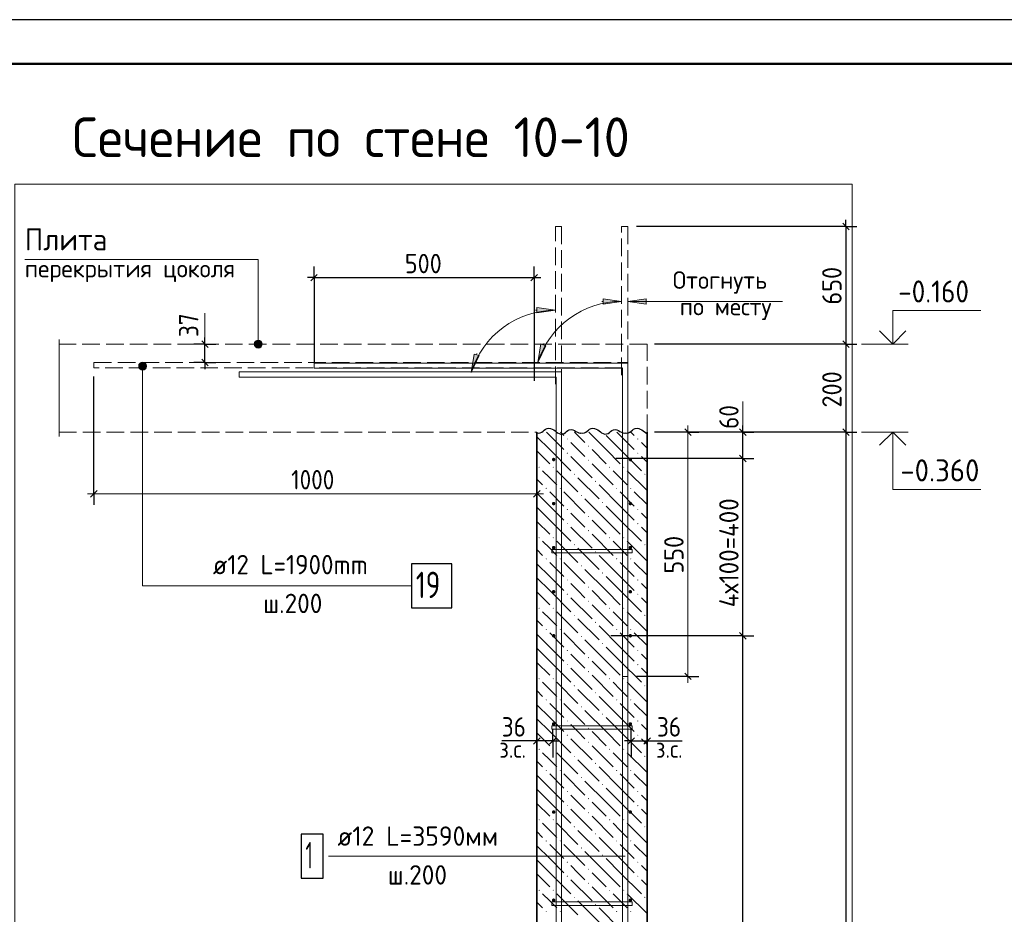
# Model space of a CAD drawing. Header units: millimetres. Extents: x 0 to 50400, y 0 to 35640.
# Tile 18 of 20: x 16833 to 30243, y 23460 to 35640. Entities that reach past the tile are written whole.
import ezdxf

# ---------------------------------------------------------------- set-up
doc = ezdxf.new("R2010")
doc.units = ezdxf.units.MM
doc.linetypes.add('______2', pattern=[324, 240, -84])
for name, color, linetype, lineweight in [('Standard', 7, 'Continuous', 25), ('Выпуски арматуры Г-обр.', 52, 'Continuous', 25), ('ЖБ Перекрытие верхний уровень', 7, 'Continuous', 35), ('ЖБ Стена верхний уровень', 7, 'Continuous', 35), ('Заголовок чертежа', 7, 'Continuous', 25), ('Позиционная метка диаметр_ шаг', 7, 'Continuous', 13), ('Позиционная метка линия выноска', 7, 'Continuous', 13), ('Примечания', 7, 'Continuous', 13)]:
    doc.layers.add(name, color=color, linetype=linetype, lineweight=lineweight)
doc.layers.add('Размерная выноска', color=7, linetype='Continuous')
for name, color, linetype, true_color in [('Стена фоновая арматура У1', 7, '______2', 0xa0a0a0), ('Стена фоновая арматура Х1', 7, '______2', 0xa0a0a0), ('Стена фоновая затяжка С-обр.', 7, '______2', 0xa0a0a0)]:
    doc.layers.add(name, color=color, linetype=linetype, true_color=true_color)
doc.styles.add('ISOCPEUR', font='txt')

msp = doc.modelspace()

# ---------------------------------------------------------------- hatches: boundary and pattern name
at = {"layer": 'ЖБ Стена верхний уровень', "linetype": 'Continuous', "lineweight": 18, "transparency": 33554687}
for points in [[(24284, 29931), (24292, 29939), (24300, 29931), (24292, 29923)], [(24777, 30024), (24772, 30019), (24767, 30024)], [(25244, 29931), (25252, 29939), (25260, 29931), (25252, 29923)], [(24572, 29835), (24580, 29843), (24588, 29835), (24580, 29827)], [(24284, 29739), (24292, 29747), (24300, 29739), (24292, 29731)], [(24572, 29643), (24580, 29651), (24588, 29643), (24580, 29635)], [(25244, 29739), (25252, 29747), (25260, 29739), (25252, 29731)], [(23900, 29547), (23908, 29555), (23916, 29547), (23908, 29539)], [(24092, 29547), (24100, 29555), (24108, 29547), (24100, 29539)], [(24860, 29547), (24868, 29555), (24876, 29547), (24868, 29539)], [(25052, 29547), (25060, 29555), (25068, 29547), (25060, 29539)], [(24380, 29451), (24388, 29459), (24396, 29451), (24388, 29443)], [(25340, 29451), (25348, 29459), (25356, 29451), (25348, 29443)], [(23996, 29259), (24004, 29267), (24012, 29259), (24004, 29251)], [(24188, 29259), (24196, 29267), (24204, 29259), (24196, 29251)], [(24668, 29355), (24676, 29363), (24684, 29355), (24676, 29347)], [(24956, 29259), (24964, 29267), (24972, 29259), (24964, 29251)], [(25148, 29259), (25156, 29267), (25164, 29259), (25156, 29251)], [(24476, 29163), (24484, 29171), (24492, 29163), (24484, 29155)], [(24284, 28971), (24292, 28979), (24300, 28971), (24292, 28963)], [(24764, 29067), (24772, 29075), (24780, 29067), (24772, 29059)], [(25244, 28971), (25252, 28979), (25260, 28971), (25252, 28963)], [(24572, 28875), (24580, 28883), (24588, 28875), (24580, 28867)], [(24284, 28779), (24292, 28787), (24300, 28779), (24292, 28771)], [(25244, 28779), (25252, 28787), (25260, 28779), (25252, 28771)], [(23900, 28587), (23908, 28595), (23916, 28587), (23908, 28579)], [(24092, 28587), (24100, 28595), (24108, 28587), (24100, 28579)], [(24572, 28683), (24580, 28691), (24588, 28683), (24580, 28675)], [(24860, 28587), (24868, 28595), (24876, 28587), (24868, 28579)], [(25052, 28587), (25060, 28595), (25068, 28587), (25060, 28579)], [(24380, 28491), (24388, 28499), (24396, 28491), (24388, 28483)], [(25340, 28491), (25348, 28499), (25356, 28491), (25348, 28483)], [(23996, 28299), (24004, 28307), (24012, 28299), (24004, 28291)], [(24188, 28299), (24196, 28307), (24204, 28299), (24196, 28291)], [(24668, 28395), (24676, 28403), (24684, 28395), (24676, 28387)], [(24956, 28299), (24964, 28307), (24972, 28299), (24964, 28291)], [(25148, 28299), (25156, 28307), (25164, 28299), (25156, 28291)], [(24476, 28203), (24484, 28211), (24492, 28203), (24484, 28195)], [(24764, 28107), (24772, 28115), (24780, 28107), (24772, 28099)], [(24284, 28011), (24292, 28019), (24300, 28011), (24292, 28003)], [(24572, 27915), (24580, 27923), (24588, 27915), (24580, 27907)], [(25244, 28011), (25252, 28019), (25260, 28011), (25252, 28003)], [(24284, 27819), (24292, 27827), (24300, 27819), (24292, 27811)], [(25244, 27819), (25252, 27827), (25260, 27819), (25252, 27811)], [(23900, 27627), (23908, 27635), (23916, 27627), (23908, 27619)], [(24092, 27627), (24100, 27635), (24108, 27627), (24100, 27619)], [(24572, 27723), (24580, 27731), (24588, 27723), (24580, 27715)], [(24860, 27627), (24868, 27635), (24876, 27627), (24868, 27619)], [(25052, 27627), (25060, 27635), (25068, 27627), (25060, 27619)], [(24380, 27531), (24388, 27539), (24396, 27531), (24388, 27523)], [(25340, 27531), (25348, 27539), (25356, 27531), (25348, 27523)], [(24668, 27435), (24676, 27443), (24684, 27435), (24676, 27427)], [(23996, 27339), (24004, 27347), (24012, 27339), (24004, 27331)], [(24188, 27339), (24196, 27347), (24204, 27339), (24196, 27331)], [(24476, 27243), (24484, 27251), (24492, 27243), (24484, 27235)], [(24956, 27339), (24964, 27347), (24972, 27339), (24964, 27331)], [(25148, 27339), (25156, 27347), (25164, 27339), (25156, 27331)], [(24764, 27147), (24772, 27155), (24780, 27147), (24772, 27139)], [(24284, 27051), (24292, 27059), (24300, 27051), (24292, 27043)], [(24572, 26955), (24580, 26963), (24588, 26955), (24580, 26947)], [(25244, 27051), (25252, 27059), (25260, 27051), (25252, 27043)], [(24284, 26859), (24292, 26867), (24300, 26859), (24292, 26851)], [(25244, 26859), (25252, 26867), (25260, 26859), (25252, 26851)], [(24572, 26763), (24580, 26771), (24588, 26763), (24580, 26755)], [(23900, 26667), (23908, 26675), (23916, 26667), (23908, 26659)], [(24092, 26667), (24100, 26675), (24108, 26667), (24100, 26659)], [(24380, 26571), (24388, 26579), (24396, 26571), (24388, 26563)], [(24860, 26667), (24868, 26675), (24876, 26667), (24868, 26659)], [(25052, 26667), (25060, 26675), (25068, 26667), (25060, 26659)], [(25340, 26571), (25348, 26579), (25356, 26571), (25348, 26563)], [(24668, 26475), (24676, 26483), (24684, 26475), (24676, 26467)], [(23996, 26379), (24004, 26387), (24012, 26379), (24004, 26371)], [(24188, 26379), (24196, 26387), (24204, 26379), (24196, 26371)], [(24476, 26283), (24484, 26291), (24492, 26283), (24484, 26275)], [(24956, 26379), (24964, 26387), (24972, 26379), (24964, 26371)], [(25148, 26379), (25156, 26387), (25164, 26379), (25156, 26371)], [(24764, 26187), (24772, 26195), (24780, 26187), (24772, 26179)], [(24284, 26091), (24292, 26099), (24300, 26091), (24292, 26083)], [(25244, 26091), (25252, 26099), (25260, 26091), (25252, 26083)], [(24284, 25899), (24292, 25907), (24300, 25899), (24292, 25891)], [(24572, 25995), (24580, 26003), (24588, 25995), (24580, 25987)], [(25244, 25899), (25252, 25907), (25260, 25899), (25252, 25891)], [(24572, 25803), (24580, 25811), (24588, 25803), (24580, 25795)], [(23900, 25707), (23908, 25715), (23916, 25707), (23908, 25699)], [(24092, 25707), (24100, 25715), (24108, 25707), (24100, 25699)], [(24380, 25611), (24388, 25619), (24396, 25611), (24388, 25603)], [(24860, 25707), (24868, 25715), (24876, 25707), (24868, 25699)], [(25052, 25707), (25060, 25715), (25068, 25707), (25060, 25699)], [(25340, 25611), (25348, 25619), (25356, 25611), (25348, 25603)], [(24668, 25515), (24676, 25523), (24684, 25515), (24676, 25507)], [(23996, 25419), (24004, 25427), (24012, 25419), (24004, 25411)], [(24188, 25419), (24196, 25427), (24204, 25419), (24196, 25411)], [(24956, 25419), (24964, 25427), (24972, 25419), (24964, 25411)], [(25148, 25419), (25156, 25427), (25164, 25419), (25156, 25411)], [(24476, 25323), (24484, 25331), (24492, 25323), (24484, 25315)], [(24764, 25227), (24772, 25235), (24780, 25227), (24772, 25219)], [(24284, 25131), (24292, 25139), (24300, 25131), (24292, 25123)], [(25244, 25131), (25252, 25139), (25260, 25131), (25252, 25123)], [(24284, 24939), (24292, 24947), (24300, 24939), (24292, 24931)], [(24572, 25035), (24580, 25043), (24588, 25035), (24580, 25027)], [(25244, 24939), (25252, 24947), (25260, 24939), (25252, 24931)], [(24572, 24843), (24580, 24851), (24588, 24843), (24580, 24835)], [(23900, 24747), (23908, 24755), (23916, 24747), (23908, 24739)], [(24092, 24747), (24100, 24755), (24108, 24747), (24100, 24739)], [(24860, 24747), (24868, 24755), (24876, 24747), (24868, 24739)], [(25052, 24747), (25060, 24755), (25068, 24747), (25060, 24739)], [(24380, 24651), (24388, 24659), (24396, 24651), (24388, 24643)], [(24668, 24555), (24676, 24563), (24684, 24555), (24676, 24547)], [(25340, 24651), (25348, 24659), (25356, 24651), (25348, 24643)], [(23996, 24459), (24004, 24467), (24012, 24459), (24004, 24451)], [(24188, 24459), (24196, 24467), (24204, 24459), (24196, 24451)], [(24956, 24459), (24964, 24467), (24972, 24459), (24964, 24451)], [(25148, 24459), (25156, 24467), (25164, 24459), (25156, 24451)], [(24476, 24363), (24484, 24371), (24492, 24363), (24484, 24355)], [(24764, 24267), (24772, 24275), (24780, 24267), (24772, 24259)], [(24284, 24171), (24292, 24179), (24300, 24171), (24292, 24163)], [(25244, 24171), (25252, 24179), (25260, 24171), (25252, 24163)], [(24572, 24075), (24580, 24083), (24588, 24075), (24580, 24067)], [(24284, 23979), (24292, 23987), (24300, 23979), (24292, 23971)], [(24572, 23883), (24580, 23891), (24588, 23883), (24580, 23875)], [(25244, 23979), (25252, 23987), (25260, 23979), (25252, 23971)], [(23900, 23787), (23908, 23795), (23916, 23787), (23908, 23779)], [(24092, 23787), (24100, 23795), (24108, 23787), (24100, 23779)], [(24860, 23787), (24868, 23795), (24876, 23787), (24868, 23779)], [(25052, 23787), (25060, 23795), (25068, 23787), (25060, 23779)], [(24380, 23691), (24388, 23699), (24396, 23691), (24388, 23683)], [(24668, 23595), (24676, 23603), (24684, 23595), (24676, 23587)], [(25340, 23691), (25348, 23699), (25356, 23691), (25348, 23683)], [(23996, 23499), (24004, 23507), (24012, 23499), (24004, 23491)], [(24188, 23499), (24196, 23507), (24204, 23499), (24196, 23491)], [(24956, 23499), (24964, 23507), (24972, 23499), (24964, 23491)], [(25148, 23499), (25156, 23507), (25164, 23499), (25156, 23491)]]:
    msp.add_hatch(color=7, dxfattribs=at).paths.add_polyline_path(points, flags=16)
at = {"layer": 'Позиционная метка линия выноска', "linetype": 'Continuous', "lineweight": 13, "transparency": 33554687}
for points in [[(20128, 31251), (20035, 31251), (20028, 31224)], [(20128, 31251), (20028, 31224), (20136, 31224)], [(20109, 31271), (20055, 31271), (20035, 31251)], [(20109, 31271), (20035, 31251), (20128, 31251)], [(20055, 31271), (20109, 31271), (20082, 31278)], [(20136, 31224), (20028, 31224), (20035, 31197)], [(20136, 31224), (20035, 31197), (20128, 31197)], [(20128, 31197), (20035, 31197), (20055, 31178)], [(20128, 31197), (20055, 31178), (20109, 31178)], [(20109, 31178), (20055, 31178), (20082, 31170)], [(18481, 30969), (18535, 30969), (18508, 30977)], [(18454, 30923), (18562, 30923), (18555, 30950)], [(18454, 30923), (18555, 30950), (18462, 30950)], [(18462, 30896), (18562, 30923), (18454, 30923)], [(18462, 30950), (18555, 30950), (18535, 30969)], [(18462, 30950), (18535, 30969), (18481, 30969)], [(18462, 30896), (18555, 30896), (18562, 30923)], [(18481, 30876), (18555, 30896), (18462, 30896)], [(18481, 30876), (18535, 30876), (18555, 30896)], [(18535, 30876), (18481, 30876), (18508, 30869)]]:
    msp.add_hatch(color=7, dxfattribs=at).paths.add_polyline_path(points)
at = {"layer": 'Примечания', "linetype": 'Continuous', "lineweight": 13, "transparency": 33554687}
for points in [[(24778, 31841), (25030, 31805), (24778, 31769)], [(23878, 31720), (24130, 31684), (23878, 31648)]]:
    msp.add_hatch(color=7, dxfattribs=at).paths.add_polyline_path(points, flags=16)
for points in [[(25366, 31838), (25114, 31802), (25366, 31766)], [(23931, 31225), (23888, 30974), (23999, 31202)], [(23022, 31087), (22982, 30836), (23091, 31066)]]:
    msp.add_hatch(color=7, dxfattribs=at).paths.add_polyline_path(points)
at = {"layer": 'Стена фоновая арматура У1', "linetype": 'Continuous', "lineweight": 13, "transparency": 33554687}
for points in [[(24130, 29652), (24128, 29661), (24123, 29669), (24115, 29674), (24106, 29676), (24096, 29674), (24089, 29669), (24083, 29661), (24082, 29652), (24083, 29643), (24089, 29635), (24096, 29630), (24106, 29628), (24115, 29630), (24123, 29635), (24128, 29643)], [(25174, 29652), (25172, 29661), (25167, 29669), (25159, 29674), (25150, 29676), (25140, 29674), (25133, 29669), (25127, 29661), (25126, 29652), (25127, 29643), (25133, 29635), (25140, 29630), (25150, 29628), (25159, 29630), (25167, 29635), (25172, 29643)], [(24130, 29052), (24128, 29061), (24123, 29069), (24115, 29074), (24106, 29076), (24096, 29074), (24089, 29069), (24083, 29061), (24082, 29052), (24083, 29043), (24089, 29035), (24096, 29030), (24106, 29028), (24115, 29030), (24123, 29035), (24128, 29043)], [(25174, 29052), (25172, 29061), (25167, 29069), (25159, 29074), (25150, 29076), (25140, 29074), (25133, 29069), (25127, 29061), (25126, 29052), (25127, 29043), (25133, 29035), (25140, 29030), (25150, 29028), (25159, 29030), (25167, 29035), (25172, 29043)], [(24130, 28452), (24128, 28461), (24123, 28469), (24115, 28474), (24106, 28476), (24096, 28474), (24089, 28469), (24083, 28461), (24082, 28452), (24083, 28443), (24089, 28435), (24096, 28430), (24106, 28428), (24115, 28430), (24123, 28435), (24128, 28443)], [(25174, 28452), (25172, 28461), (25167, 28469), (25159, 28474), (25150, 28476), (25140, 28474), (25133, 28469), (25127, 28461), (25126, 28452), (25127, 28443), (25133, 28435), (25140, 28430), (25150, 28428), (25159, 28430), (25167, 28435), (25172, 28443)], [(24130, 27852), (24128, 27861), (24123, 27869), (24115, 27874), (24106, 27876), (24096, 27874), (24089, 27869), (24083, 27861), (24082, 27852), (24083, 27843), (24089, 27835), (24096, 27830), (24106, 27828), (24115, 27830), (24123, 27835), (24128, 27843)], [(25174, 27852), (25172, 27861), (25167, 27869), (25159, 27874), (25150, 27876), (25140, 27874), (25133, 27869), (25127, 27861), (25126, 27852), (25127, 27843), (25133, 27835), (25140, 27830), (25150, 27828), (25159, 27830), (25167, 27835), (25172, 27843)], [(24130, 27252), (24128, 27261), (24123, 27269), (24115, 27274), (24106, 27276), (24096, 27274), (24089, 27269), (24083, 27261), (24082, 27252), (24083, 27243), (24089, 27235), (24096, 27230), (24106, 27228), (24115, 27230), (24123, 27235), (24128, 27243)], [(25174, 27252), (25172, 27261), (25167, 27269), (25159, 27274), (25150, 27276), (25140, 27274), (25133, 27269), (25127, 27261), (25126, 27252), (25127, 27243), (25133, 27235), (25140, 27230), (25150, 27228), (25159, 27230), (25167, 27235), (25172, 27243)], [(24130, 26052), (24128, 26061), (24123, 26069), (24115, 26074), (24106, 26076), (24096, 26074), (24089, 26069), (24083, 26061), (24082, 26052), (24083, 26043), (24089, 26035), (24096, 26030), (24106, 26028), (24115, 26030), (24123, 26035), (24128, 26043)], [(25174, 26052), (25172, 26061), (25167, 26069), (25159, 26074), (25150, 26076), (25140, 26074), (25133, 26069), (25127, 26061), (25126, 26052), (25127, 26043), (25133, 26035), (25140, 26030), (25150, 26028), (25159, 26030), (25167, 26035), (25172, 26043)], [(24130, 24852), (24128, 24861), (24123, 24869), (24115, 24874), (24106, 24876), (24096, 24874), (24089, 24869), (24083, 24861), (24082, 24852), (24083, 24843), (24089, 24835), (24096, 24830), (24106, 24828), (24115, 24830), (24123, 24835), (24128, 24843)], [(25174, 24852), (25172, 24861), (25167, 24869), (25159, 24874), (25150, 24876), (25140, 24874), (25133, 24869), (25127, 24861), (25126, 24852), (25127, 24843), (25133, 24835), (25140, 24830), (25150, 24828), (25159, 24830), (25167, 24835), (25172, 24843)], [(24130, 23652), (24128, 23661), (24123, 23669), (24115, 23674), (24106, 23676), (24096, 23674), (24089, 23669), (24083, 23661), (24082, 23652), (24083, 23643), (24089, 23635), (24096, 23630), (24106, 23628), (24115, 23630), (24123, 23635), (24128, 23643)], [(25174, 23652), (25172, 23661), (25167, 23669), (25159, 23674), (25150, 23676), (25140, 23674), (25133, 23669), (25127, 23661), (25126, 23652), (25127, 23643), (25133, 23635), (25140, 23630), (25150, 23628), (25159, 23630), (25167, 23635), (25172, 23643)]]:
    msp.add_hatch(color=7, dxfattribs=at).paths.add_polyline_path(points)

# ---------------------------------------------------------------- linework, layer by layer
at = {"layer": 'Standard', "color": 7, "linetype": 'Continuous', "lineweight": 25, "transparency": 33554687}
for p, q in [((28042, 32871), (28132, 32781)), ((20797, 32083), (20887, 32173)), ((23797, 32083), (23887, 32173)), ((19402, 31179), (19312, 31269)), ((28042, 31269), (28132, 31179)), ((19402, 30927), (19312, 31017)), ((25980, 29979), (25890, 30069)), ((26729, 29979), (26639, 30069)), ((28042, 30069), (28132, 29979)), ((26729, 29619), (26639, 29709)), ((17800, 29140), (17890, 29230)), ((23833, 29140), (23923, 29230)), ((26729, 27207), (26639, 27297)), ((25980, 26655), (25890, 26745)), ((23923, 25865), (23833, 25775)), ((24139, 25865), (24049, 25775)), ((25117, 25775), (25207, 25865)), ((25333, 25775), (25423, 25865))]:
    msp.add_line(p, q, dxfattribs=at)
at = {"layer": 'Standard', "color": 7, "linetype": 'Continuous', "lineweight": -3, "transparency": 33554687}
for p, q in [((28087, 32826), (28087, 32916)), ((28087, 32826), (25234, 32826)), ((28087, 32826), (27937, 32826)), ((28087, 32826), (28237, 32826)), ((20842, 32128), (20842, 32278)), ((23842, 32128), (23842, 32278)), ((20842, 32128), (20752, 32128)), ((20842, 32128), (20842, 31978)), ((20842, 32128), (20842, 30966)), ((20842, 32128), (23842, 32128)), ((23842, 32128), (23842, 31978)), ((23842, 32128), (23842, 30721)), ((23842, 32128), (23932, 32128)), ((19357, 31224), (19357, 31314)), ((19357, 31224), (19207, 31224)), ((19357, 31224), (19507, 31224)), ((19357, 31224), (19357, 31224)), ((28087, 31224), (27937, 31224)), ((28087, 31224), (28237, 31224)), ((28087, 31224), (28087, 30024)), ((19357, 30972), (19207, 30972)), ((19357, 30972), (19507, 30972)), ((19357, 30972), (19357, 30972)), ((19357, 30972), (19357, 30882)), ((17845, 29185), (17845, 30780)), ((26684, 30024), (26684, 30114)), ((23878, 29185), (23878, 29904)), ((25935, 30024), (25480, 30024)), ((25935, 30024), (25785, 30024)), ((25935, 30024), (26085, 30024)), ((26684, 30024), (26534, 30024)), ((26684, 30024), (26834, 30024)), ((26684, 30024), (26684, 30024)), ((26684, 29664), (26684, 30024)), ((28087, 30024), (27937, 30024)), ((28087, 30024), (28237, 30024)), ((28087, 30024), (28087, 13584)), ((26684, 29664), (26534, 29664)), ((26684, 29664), (26834, 29664)), ((26684, 27252), (26684, 29664)), ((17845, 29185), (17845, 29335)), ((23878, 29185), (23878, 29335)), ((17845, 29185), (17845, 29035)), ((23878, 29185), (23878, 29035)), ((26684, 27252), (26534, 27252)), ((26684, 27252), (26834, 27252)), ((26684, 14064), (26684, 27252)), ((25935, 26700), (25234, 26700)), ((25935, 26700), (25785, 26700)), ((25935, 26700), (26085, 26700)), ((23878, 25820), (23878, 25970)), ((24094, 25820), (24094, 25970)), ((25162, 25820), (25162, 25970)), ((25378, 25820), (25378, 25970)), ((23878, 25820), (23788, 25820)), ((23878, 25820), (23878, 25670)), ((23878, 25820), (23878, 25820)), ((24094, 25820), (23878, 25820)), ((24094, 25820), (24094, 25670)), ((24094, 25820), (24094, 25595)), ((24094, 25820), (24184, 25820)), ((25162, 25820), (25072, 25820)), ((25162, 25820), (25162, 25670)), ((25162, 25820), (25162, 25595)), ((25162, 25820), (25378, 25820)), ((25378, 25820), (25378, 25670)), ((25378, 25820), (25378, 25820)), ((25378, 25820), (25468, 25820))]:
    msp.add_line(p, q, dxfattribs=at)
at = {"layer": 'Standard', "color": 7, "linetype": 'Continuous', "lineweight": 13, "transparency": 33554687}
for p, q in [((19357, 31224), (19357, 31644)), ((28297, 31224), (28933, 31224)), ((26684, 29964), (26684, 30444)), ((25935, 30024), (25935, 30114)), ((28297, 30024), (28933, 30024)), ((17845, 29185), (17755, 29185)), ((17845, 29185), (23878, 29185)), ((23878, 29185), (23968, 29185)), ((25935, 26700), (25935, 26610))]:
    msp.add_line(p, q, dxfattribs=at)
at = {"layer": 'Standard', "color": 7, "linetype": 'Continuous', "lineweight": 25, "transparency": 33554687}
msp.add_lwpolyline([(0, 0), (50400, 0), (50400, 35640), (0, 35640), (0, 0)], close=True, dxfattribs=at)
at = {"layer": 'Standard', "color": 7, "linetype": 'Continuous', "lineweight": 50, "transparency": 33554687}
msp.add_lwpolyline([(2400, 35040), (49800, 35040), (49800, 600), (2400, 600), (2400, 35040)], close=True, dxfattribs=at)
at = {"layer": 'Standard', "color": 254, "linetype": 'Continuous', "lineweight": 13, "true_color": 0xc4c4ff, "transparency": 33554687}
msp.add_lwpolyline([(16769, 9792), (28171, 9792), (28171, 33399), (16769, 33399), (16769, 9792)], dxfattribs=at)
at = {"layer": 'Standard', "color": 7, "linetype": 'Continuous', "lineweight": -3, "transparency": 33554687}
for points in [[(28087, 32826), (28087, 31638), (28087, 31638), (28087, 31224)], [(19357, 30972), (19357, 31198), (19357, 31198), (19357, 31224)], [(28087, 31224), (28066, 31224), (28066, 31224), (28066, 31224), (28066, 31224), (28066, 31224), (28066, 31224), (25480, 31224)], [(28087, 30024), (28066, 30024), (28066, 30024), (28066, 30024), (28066, 30024), (25480, 30024)], [(26684, 29664), (26664, 29664), (26664, 29664), (24953, 29664)], [(26684, 27252), (26664, 27252), (26664, 27252), (26664, 27252), (26664, 27252), (24886, 27252)]]:
    msp.add_lwpolyline(points, dxfattribs=at)
at = {"layer": 'Standard', "color": 7, "linetype": 'Continuous', "lineweight": 13, "transparency": 33554687}
for points in [[(28723, 31224), (28723, 31680), (29923, 31680)], [(25935, 26700), (25935, 27981), (25935, 27981), (25935, 30024)], [(28723, 30024), (28723, 29244), (29923, 29244)]]:
    msp.add_lwpolyline(points, dxfattribs=at)
at = {"layer": 'Standard', "color": 7, "linetype": 'Continuous', "lineweight": 35, "transparency": 33554687}
for points in [[(28545, 31402), (28723, 31224), (28902, 31402)], [(28545, 29846), (28723, 30024), (28902, 29846)]]:
    msp.add_lwpolyline(points, dxfattribs=at)
at = {"layer": 'Выпуски арматуры Г-обр.', "color": 251, "linetype": '______2', "lineweight": 13, "true_color": 0x656565, "transparency": 33554687}
msp.add_lwpolyline([(17845, 30972), (25114, 30972), (25114, 26700), (25042, 26700), (25042, 30900), (17845, 30900), (17845, 30972)], dxfattribs=at)
at = {"layer": 'Выпуски арматуры Г-обр.', "color": 7, "linetype": 'Continuous', "lineweight": 25, "transparency": 33554687}
msp.add_lwpolyline([(22168, 27633), (22720, 27633), (22720, 28233), (22168, 28233), (22168, 27633)], dxfattribs=at)
at = {"layer": 'ЖБ Перекрытие верхний уровень', "color": 7, "linetype": '______2', "lineweight": 18, "transparency": 33554687}
for p, q in [((25378, 31224), (17369, 31224)), ((25378, 30024), (25378, 31224)), ((17369, 30024), (23878, 30024))]:
    msp.add_line(p, q, dxfattribs=at)
at = {"layer": 'ЖБ Стена верхний уровень', "color": 7, "linetype": 'Continuous', "lineweight": 35, "transparency": 33554687}
for p, q in [((23878, 30024), (23878, 13584)), ((25378, 13584), (25378, 30024))]:
    msp.add_line(p, q, dxfattribs=at)
at = {"layer": 'ЖБ Стена верхний уровень', "color": 9, "linetype": 'Continuous', "lineweight": 18, "true_color": 0xc7c7c7, "transparency": 33554687}
for p, q in [((23878, 29962), (24052, 29787)), ((24052, 29979), (24007, 30024)), ((24052, 29979), (24244, 29787)), ((24199, 30024), (24244, 29979)), ((24391, 30024), (24532, 29883)), ((24820, 29787), (24583, 30024)), ((24820, 29979), (25012, 29787)), ((25012, 29979), (24967, 30024)), ((25012, 29979), (25204, 29787)), ((25159, 30024), (25204, 29979)), ((25351, 30024), (25378, 29998)), ((24052, 29787), (24340, 29499)), ((24436, 29787), (24340, 29883)), ((24532, 29691), (24436, 29787)), ((24628, 29787), (24820, 29595)), ((24820, 29787), (25012, 29595)), ((25012, 29787), (25300, 29499)), ((25378, 29806), (25300, 29883)), ((23878, 29770), (24052, 29595)), ((24340, 29691), (24628, 29403)), ((25300, 29691), (25378, 29614)), ((24628, 29595), (24916, 29307)), ((23878, 29386), (23956, 29307)), ((24052, 29403), (23956, 29499)), ((24148, 29307), (24052, 29403)), ((24148, 29499), (24436, 29211)), ((24436, 29403), (24724, 29115)), ((25012, 29403), (24916, 29499)), ((25108, 29307), (25012, 29403)), ((25108, 29499), (25378, 29230)), ((25012, 29019), (24724, 29307)), ((24052, 29019), (23878, 29194)), ((24052, 29211), (24244, 29019)), ((24244, 29211), (24532, 28923)), ((24820, 28827), (24532, 29115)), ((25012, 29211), (25204, 29019)), ((25204, 29211), (25378, 29038)), ((23878, 29002), (24052, 28827)), ((24052, 29019), (24244, 28827)), ((24820, 29019), (25012, 28827)), ((25012, 29019), (25204, 28827)), ((24436, 28827), (24340, 28923)), ((25378, 28846), (25300, 28923)), ((23878, 28810), (24052, 28635)), ((24052, 28827), (24340, 28539)), ((24340, 28731), (24628, 28443)), ((24532, 28731), (24436, 28827)), ((24628, 28827), (24820, 28635)), ((24820, 28827), (25012, 28635)), ((25012, 28827), (25300, 28539)), ((25300, 28731), (25378, 28654)), ((24628, 28635), (24916, 28347)), ((24052, 28443), (23956, 28539)), ((24148, 28347), (24052, 28443)), ((24148, 28539), (24436, 28251)), ((24436, 28443), (24724, 28155)), ((25012, 28443), (24916, 28539)), ((25108, 28347), (25012, 28443)), ((25108, 28539), (25378, 28270)), ((23878, 28426), (23956, 28347)), ((25012, 28059), (24724, 28347)), ((24052, 28059), (23878, 28234)), ((24052, 28251), (24244, 28059)), ((24244, 28251), (24532, 27963)), ((25012, 28251), (25204, 28059)), ((25204, 28251), (25378, 28078)), ((23878, 28042), (24052, 27867)), ((24052, 28059), (24244, 27867)), ((24820, 27867), (24532, 28155)), ((24820, 28059), (25012, 27867)), ((25012, 28059), (25204, 27867)), ((24436, 27867), (24340, 27963)), ((25378, 27886), (25300, 27963)), ((23878, 27850), (24052, 27675)), ((24052, 27867), (24340, 27579)), ((24340, 27771), (24628, 27483)), ((24532, 27771), (24436, 27867)), ((24628, 27867), (24820, 27675)), ((24820, 27867), (25012, 27675)), ((25012, 27867), (25300, 27579)), ((25300, 27771), (25378, 27694)), ((24628, 27675), (24916, 27387)), ((24052, 27483), (23956, 27579)), ((24148, 27579), (24436, 27291)), ((25012, 27483), (24916, 27579)), ((25108, 27579), (25378, 27310)), ((23878, 27466), (23956, 27387)), ((24148, 27387), (24052, 27483)), ((24436, 27483), (24724, 27195)), ((25012, 27099), (24724, 27387)), ((25108, 27387), (25012, 27483)), ((24052, 27099), (23878, 27274)), ((24052, 27291), (24244, 27099)), ((24244, 27291), (24532, 27003)), ((25012, 27291), (25204, 27099)), ((25204, 27291), (25378, 27118)), ((24052, 27099), (24244, 26907)), ((24820, 26907), (24532, 27195)), ((24820, 27099), (25012, 26907)), ((25012, 27099), (25204, 26907)), ((23878, 27082), (24052, 26907)), ((24436, 26907), (24340, 27003)), ((25378, 26926), (25300, 27003)), ((23878, 26890), (24052, 26715)), ((24052, 26907), (24340, 26619)), ((24532, 26811), (24436, 26907)), ((24628, 26907), (24820, 26715)), ((24820, 26907), (25012, 26715)), ((25012, 26907), (25300, 26619)), ((24340, 26811), (24628, 26523)), ((24628, 26715), (24916, 26427)), ((25300, 26811), (25378, 26734)), ((24052, 26523), (23956, 26619)), ((24148, 26619), (24436, 26331)), ((25012, 26523), (24916, 26619)), ((25108, 26619), (25378, 26350)), ((23878, 26506), (23956, 26427)), ((24148, 26427), (24052, 26523)), ((24436, 26523), (24724, 26235)), ((25012, 26139), (24724, 26427)), ((25108, 26427), (25012, 26523)), ((24052, 26139), (23878, 26314)), ((24052, 26331), (24244, 26139)), ((24244, 26331), (24532, 26043)), ((25012, 26331), (25204, 26139)), ((25204, 26331), (25378, 26158)), ((24820, 25947), (24532, 26235)), ((23878, 26122), (24052, 25947)), ((24052, 26139), (24244, 25947)), ((24436, 25947), (24340, 26043)), ((24820, 26139), (25012, 25947)), ((25012, 26139), (25204, 25947)), ((25378, 25966), (25300, 26043)), ((23878, 25930), (24052, 25755)), ((24052, 25947), (24340, 25659)), ((24532, 25851), (24436, 25947)), ((24628, 25947), (24820, 25755)), ((24820, 25947), (25012, 25755)), ((25012, 25947), (25300, 25659)), ((24340, 25851), (24628, 25563)), ((24628, 25755), (24916, 25467)), ((25300, 25851), (25378, 25774)), ((24052, 25563), (23956, 25659)), ((24148, 25659), (24436, 25371)), ((25012, 25563), (24916, 25659)), ((25108, 25659), (25378, 25390)), ((23878, 25546), (23956, 25467)), ((24148, 25467), (24052, 25563)), ((24436, 25563), (24724, 25275)), ((25108, 25467), (25012, 25563)), ((24052, 25179), (23878, 25354)), ((24052, 25371), (24244, 25179)), ((24244, 25371), (24532, 25083)), ((25012, 25179), (24724, 25467)), ((25012, 25371), (25204, 25179)), ((25204, 25371), (25378, 25198)), ((24820, 24987), (24532, 25275)), ((23878, 25162), (24052, 24987)), ((24052, 25179), (24244, 24987)), ((24436, 24987), (24340, 25083)), ((24820, 25179), (25012, 24987)), ((25012, 25179), (25204, 24987)), ((25378, 25006), (25300, 25083)), ((23878, 24970), (24052, 24795)), ((24052, 24987), (24340, 24699)), ((24532, 24891), (24436, 24987)), ((24628, 24987), (24820, 24795)), ((24820, 24987), (25012, 24795)), ((25012, 24987), (25300, 24699)), ((24340, 24891), (24628, 24603)), ((25300, 24891), (25378, 24814)), ((24052, 24603), (23956, 24699)), ((24148, 24699), (24436, 24411)), ((24628, 24795), (24916, 24507)), ((25012, 24603), (24916, 24699)), ((25108, 24699), (25378, 24430)), ((23878, 24586), (23956, 24507)), ((24148, 24507), (24052, 24603)), ((24436, 24603), (24724, 24315)), ((25108, 24507), (25012, 24603)), ((24052, 24411), (24244, 24219)), ((24244, 24411), (24532, 24123)), ((25012, 24219), (24724, 24507)), ((25012, 24411), (25204, 24219)), ((25204, 24411), (25378, 24238)), ((24052, 24219), (23878, 24394)), ((24820, 24027), (24532, 24315)), ((23878, 24202), (24052, 24027)), ((24052, 24219), (24244, 24027)), ((24820, 24219), (25012, 24027)), ((25012, 24219), (25204, 24027)), ((23878, 24010), (24052, 23835)), ((24052, 24027), (24340, 23739)), ((24436, 24027), (24340, 24123)), ((24532, 23931), (24436, 24027)), ((24628, 24027), (24820, 23835)), ((24820, 24027), (25012, 23835)), ((25012, 24027), (25300, 23739)), ((25378, 24046), (25300, 24123)), ((24340, 23931), (24628, 23643)), ((25300, 23931), (25378, 23854)), ((24052, 23643), (23956, 23739)), ((24148, 23739), (24436, 23451)), ((24628, 23835), (24916, 23547)), ((25012, 23643), (24916, 23739)), ((25108, 23739), (25378, 23470)), ((23878, 23626), (23956, 23547)), ((24148, 23547), (24052, 23643)), ((24436, 23643), (24724, 23355)), ((25108, 23547), (25012, 23643)), ((25012, 23259), (24724, 23547))]:
    msp.add_line(p, q, dxfattribs=at)
at = {"layer": 'Позиционная метка линия выноска', "color": 7, "linetype": 'Continuous', "lineweight": 13, "transparency": 33554687}
for p, q in [((20082, 31278), (20082, 31278)), ((20028, 31224), (20028, 31224)), ((20082, 31170), (20082, 31170)), ((20136, 31224), (20136, 31224)), ((18508, 30977), (18508, 30977)), ((18454, 30923), (18454, 30923)), ((18508, 30869), (18508, 30869)), ((18562, 30923), (18562, 30923)), ((21038, 24252), (25078, 24252))]:
    msp.add_line(p, q, dxfattribs=at)
for points in [[(16902, 32373), (20082, 32373), (20082, 31224)], [(22168, 27933), (18508, 27933), (18508, 30923)]]:
    msp.add_lwpolyline(points, dxfattribs=at)
for centre in [(20082, 31224), (18508, 30923)]:
    msp.add_circle(centre, 54, dxfattribs=at)
at = {"layer": 'Примечания', "color": 7, "linetype": '______2', "lineweight": 13, "transparency": 33554687}
for p, q in [((24130, 30680), (24130, 32826)), ((24130, 32826), (24214, 32826)), ((24214, 32826), (24214, 30486)), ((25030, 30800), (25030, 32826)), ((25030, 32826), (25114, 32826)), ((25114, 32826), (25114, 30606))]:
    msp.add_line(p, q, dxfattribs=at)
at = {"layer": 'Примечания', "color": 7, "linetype": 'Continuous', "lineweight": 13, "transparency": 33554687}
for p, q in [((24778, 31805), (24760, 31805)), ((24778, 31769), (24778, 31841)), ((24778, 31841), (25030, 31805)), ((25030, 31805), (24778, 31769)), ((25030, 31805), (25030, 31805)), ((25030, 31805), (25030, 31805)), ((25030, 31805), (25030, 31805)), ((25366, 31838), (25114, 31802)), ((27221, 31802), (25114, 31802)), ((25114, 31802), (25114, 31802)), ((25114, 31802), (25114, 31802)), ((25114, 31802), (25114, 31802)), ((25114, 31802), (25366, 31766)), ((25366, 31766), (25366, 31838)), ((25366, 31802), (25384, 31802)), ((23878, 31684), (23860, 31684)), ((23878, 31648), (23878, 31720)), ((23878, 31720), (24130, 31684)), ((24130, 31684), (23878, 31648)), ((24130, 31684), (24130, 31684)), ((24130, 31684), (24130, 31684)), ((24130, 31684), (24130, 31684)), ((23931, 31225), (23888, 30974)), ((23888, 30974), (23999, 31202)), ((23999, 31202), (23931, 31225)), ((23965, 31213), (23971, 31231)), ((23022, 31087), (22982, 30836)), ((22982, 30836), (23091, 31066)), ((23091, 31066), (23022, 31087)), ((23056, 31077), (23061, 31094)), ((23888, 30974), (23888, 30974)), ((23888, 30974), (23888, 30974)), ((23888, 30974), (23888, 30974)), ((22982, 30836), (22982, 30836)), ((22982, 30836), (22982, 30836)), ((22982, 30836), (22982, 30836))]:
    msp.add_line(p, q, dxfattribs=at)
at = {"layer": 'Примечания', "color": 7, "linetype": 'Continuous', "lineweight": 25, "transparency": 33554687}
for points in [[(23878, 30014), (23900, 30013), (23924, 30017), (23945, 30025), (23963, 30038), (23978, 30053), (23995, 30067), (24017, 30074), (24041, 30079), (24064, 30074), (24086, 30065), (24107, 30056), (24125, 30043), (24142, 30029), (24158, 30015), (24179, 30005), (24202, 29999), (24226, 30000), (24249, 30006), (24266, 30019), (24282, 30034), (24299, 30048), (24319, 30058), (24343, 30060), (24367, 30054), (24388, 30045), (24408, 30035), (24429, 30025), (24449, 30015), (24473, 30011), (24478, 30010)], [(24478, 30014), (24500, 30013), (24524, 30017), (24545, 30025), (24563, 30038), (24578, 30053), (24595, 30067), (24617, 30074), (24641, 30079), (24664, 30074), (24686, 30065), (24707, 30056), (24725, 30043), (24742, 30029), (24758, 30015), (24779, 30005), (24802, 29999), (24826, 30000), (24849, 30006), (24866, 30019), (24882, 30034), (24899, 30048), (24919, 30058), (24943, 30060), (24967, 30054), (24988, 30045), (25008, 30035), (25029, 30025), (25049, 30015), (25073, 30011), (25078, 30010)], [(25078, 30014), (25100, 30013), (25124, 30017), (25145, 30025), (25163, 30038), (25178, 30053), (25195, 30067), (25217, 30074), (25241, 30079), (25264, 30074), (25286, 30065), (25307, 30056), (25325, 30043), (25342, 30029), (25358, 30015), (25378, 30005)]]:
    msp.add_lwpolyline(points, dxfattribs=at)
at = {"layer": 'Примечания', "color": 7, "linetype": 'Continuous', "lineweight": 13, "transparency": 33554687}
for centre, end in [((25030, 30605), 162.1008), ((24130, 30484), 162.9539)]:
    msp.add_arc(centre, 1200, 90, end, dxfattribs=at)
at = {"layer": 'Размерная выноска', "color": 7, "linetype": 'Continuous', "lineweight": 13, "transparency": 33554687}
msp.add_line((17369, 31284), (17369, 29964), dxfattribs=at)
at = {"layer": 'Размерная выноска', "color": 7, "linetype": 'Continuous', "lineweight": -3, "transparency": 33554687}
for p, q in [((23878, 25820), (23398, 25820)), ((25378, 25820), (25858, 25820))]:
    msp.add_line(p, q, dxfattribs=at)
at = {"layer": 'Стена фоновая арматура Х1', "color": 7, "linetype": 'Continuous', "lineweight": 18, "transparency": 33554687}
for points in [[(24142, 13704), (24142, 30774), (19822, 30774), (19822, 30846), (24214, 30846), (24214, 13704), (24142, 13704)], [(24142, 13704), (24142, 30774), (19822, 30774), (19822, 30846), (24214, 30846), (24214, 13704), (24142, 13704)], [(25042, 13704), (25042, 30894), (20842, 30894), (20842, 30966), (25114, 30966), (25114, 13704), (25042, 13704)], [(25042, 13704), (25042, 30894), (20842, 30894), (20842, 30966), (25114, 30966), (25114, 13704), (25042, 13704)]]:
    msp.add_lwpolyline(points, dxfattribs=at)
at = {"layer": 'Стена фоновая арматура Х1', "color": 7, "linetype": 'Continuous', "lineweight": 25, "transparency": 33554687}
msp.add_lwpolyline([(20666, 23952), (20966, 23952), (20966, 24552), (20666, 24552), (20666, 23952)], dxfattribs=at)
msp.add_lwpolyline([(20666, 23952), (20966, 23952), (20966, 24552), (20666, 24552), (20666, 23952)], dxfattribs=at)
at = {"layer": 'Стена фоновая затяжка С-обр.', "color": 98, "linetype": 'Continuous', "lineweight": 13, "true_color": 0x005000, "transparency": 33554687}
for points in [[(24079, 28428), (25177, 28428), (25177, 28380), (24079, 28380), (24079, 28428)], [(24079, 26028), (25177, 26028), (25177, 25980), (24079, 25980), (24079, 26028)], [(24079, 23628), (25177, 23628), (25177, 23580), (24079, 23580), (24079, 23628)]]:
    msp.add_lwpolyline(points, dxfattribs=at)

# ---------------------------------------------------------------- texts
at = {"layer": 'Standard', "color": 7, "linetype": 'Continuous', "lineweight": 25, "transparency": 33554687, "attachment_point": 7, "style": 'ISOCPEUR'}
for s, insert, char_height, width in [('\\W0.91;500', (22078, 32188), 264, 674.39), ('\\W0.90;-0.160', (28798, 31790), 300, 1214.13), ('\\W0.95;-0.360', (28828, 29354), 300, 1281.42), ('\\W0.87;1000', (20531, 29245), 264, 800.29), ('\\W0.87;36', (23399, 25880), 264, 484.71), ('\\W0.87;36', (25513, 25880), 264, 484.72)]:
    msp.add_mtext(s, dxfattribs=dict(at, insert=insert, char_height=char_height, width=width))
at = {"layer": 'Standard', "color": 7, "linetype": 'Continuous', "lineweight": 25, "transparency": 33554687, "char_height": 264, "attachment_point": 7, "rotation": 90, "style": 'ISOCPEUR'}
for s, insert, width in [('\\W0.91;650', (28027, 31761), 674.38), ('\\W0.87;37', (19267, 31319), 484.71), ('\\W0.91;200', (28027, 30360), 674.38), ('\\W0.87;60', (26624, 30069), 484.72), ('\\W0.94;4х100=400', (26624, 27640), 1786.16), ('\\W0.91;550', (25875, 28098), 674.39)]:
    msp.add_mtext(s, dxfattribs=dict(at, insert=insert, width=width))
at = {"layer": 'Standard', "color": 7, "linetype": 'Continuous', "lineweight": 18, "transparency": 33554687, "char_height": 240, "width": 551.93, "attachment_point": 7, "style": 'ISOCPEUR'}
for insert in [(23366, 25591), (25499, 25591)]:
    msp.add_mtext('\\W0.90;з.с.', dxfattribs=dict(at, insert=insert))
at = {"layer": 'Выпуски арматуры Г-обр.', "color": 7, "linetype": 'Continuous', "lineweight": 13, "transparency": 33554687, "attachment_point": 7, "style": 'ISOCPEUR'}
for s, insert, char_height, width in [('\\W0.94;ø12 L=1900mm ', (19463, 28089), 264, 2525.26), ('\\W0.75;19', (22228, 27765), 360, 566.75)]:
    msp.add_mtext(s, dxfattribs=dict(at, insert=insert, char_height=char_height, width=width))
at = {"layer": 'Выпуски арматуры Г-обр.', "color": 7, "linetype": '______2', "lineweight": 13, "transparency": 33554687, "insert": (20150, 27561), "char_height": 264, "width": 1154.56, "attachment_point": 7, "style": 'ISOCPEUR'}
msp.add_mtext('\\W0.95;ш.200 ', dxfattribs=at)
at = {"layer": 'Заголовок чертежа', "color": 7, "linetype": 'Continuous', "lineweight": 50, "transparency": 33554687, "insert": (17550, 33770), "char_height": 540, "width": 8247.14, "attachment_point": 7, "style": 'ISOCPEUR'}
msp.add_mtext('\\W0.96;Сечение по стене 10-10', dxfattribs=at)
at = {"layer": 'Позиционная метка диаметр_ шаг', "color": 7, "linetype": 'Continuous', "lineweight": 25, "transparency": 33554687, "attachment_point": 7, "style": 'ISOCPEUR'}
for s, insert, char_height, width in [('\\W0.95;Плита', (16902, 32499), 300, 1311.98), ('\\W0.98;перекрытия цоколя', (16902, 32067), 240, 3044.07)]:
    msp.add_mtext(s, dxfattribs=dict(at, insert=insert, char_height=char_height, width=width))
at = {"layer": 'Позиционная метка диаметр_ шаг', "color": 7, "linetype": 'Continuous', "lineweight": 18, "transparency": 33554687, "char_height": 240, "attachment_point": 7, "style": 'ISOCPEUR'}
for s, insert, width in [('\\W0.97;Отогнуть', (25727, 31910), 1579.28), ('\\W0.97;по месту', (25823, 31550), 1483.3)]:
    msp.add_mtext(s, dxfattribs=dict(at, insert=insert, width=width))
at = {"layer": 'Стена фоновая арматура Х1', "color": 7, "linetype": 'Continuous', "lineweight": 13, "transparency": 33554687, "attachment_point": 7, "style": 'ISOCPEUR'}
for s, insert, char_height, width in [('\\W0.96;ø12 L=3590мм ', (21161, 24393), 264, 2527.61), ('\\W0.56;1', (20726, 24084), 360, 280.01), ('\\W0.56;1', (20726, 24084), 360, 280.01), ('\\W0.95;ш.200 ', (21847, 23865), 264, 1154.55)]:
    msp.add_mtext(s, dxfattribs=dict(at, insert=insert, char_height=char_height, width=width))

doc.saveas('drawing.dxf')
